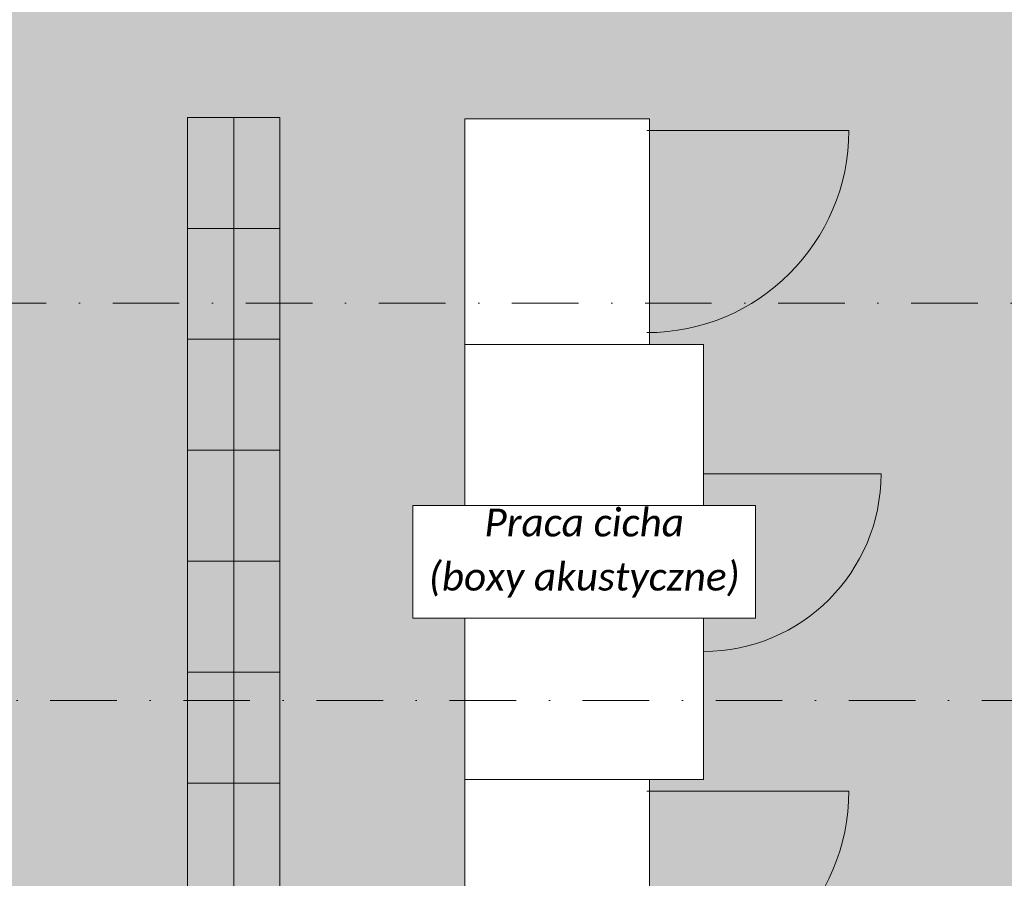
# Model space of a CAD drawing. Header units: millimetres. Extents: x 7523222 to 7678971, y 5352079 to 5786624.
# Tile 38 of 92: x 7558084 to 7563411, y 5766804 to 5771447. Entities that reach past the tile are written whole.
import ezdxf
from ezdxf.enums import TextEntityAlignment as Align

# ---------------------------------------------------------------- set-up
doc = ezdxf.new("R2010")
doc.units = ezdxf.units.MM
doc.header["$MEASUREMENT"] = 0
doc.linetypes.add('Kropki i Kreski', pattern=[720, 360, -180, 0, -180])
doc.linetypes.add('Wipeout_Contour', pattern=[1000, 0, -1000])
for name, color, linetype in [('840-G Znaczniki PB', 7, 'Continuous'), ('Nowe_2025-08-14 Strefy', 7, 'Continuous'), ('Nowe_299-A Wymiary opisy PB', 7, 'Continuous'), ('Nowe_320-W Umeblowanie', 7, 'Continuous'), ('Nowe_410-K Osie', 7, 'Continuous')]:
    doc.layers.add(name, color=color, linetype=linetype)
for name, color, linetype, lineweight, true_color in [('840-G Znaczniki PB_Nr_pióra__85', 7, 'Continuous', 13, 0x80c2ff), ('Nowe_2025-08-14 Strefy_Nr_pióra__234', 7, 'Continuous', 0, 0xe8e8e8), ('Nowe_299-A Wymiary opisy PB_Nr_pióra__45', 7, 'Continuous', 15, 0x40a5ff), ('Nowe_299-A Wymiary opisy PB_Nr_pióra__85', 7, 'Continuous', 13, 0x80c2ff), ('Nowe_410-K Osie_Nr_pióra__5', 7, 'Continuous', 13, 0x40a5ff)]:
    doc.layers.add(name, color=color, linetype=linetype, lineweight=lineweight, true_color=true_color)
for name, color, linetype, lineweight in [('Nowe_2025-08-18 Opis stref_Nr_pióra__1', 7, 'Continuous', 13), ('Nowe_299-A Wymiary opisy PB_Nr_pióra__6', 5, 'Continuous', 13), ('Nowe_320-W Umeblowanie_Nr_pióra__2', 8, 'Continuous', 13), ('Nowe_410-K Osie_Nr_pióra__1', 7, 'Continuous', 13)]:
    doc.layers.add(name, color=color, linetype=linetype, lineweight=lineweight)
doc.styles.add('STYL_AUTOMATYCZNY_2', font='arial.ttf')
doc.styles.add('STYL_AUTOMATYCZNY_3', font='arial.ttf')
doc.styles.add('STYL_AUTOMATYCZNY_4', font='calibri.ttf')
doc.dimstyles.new('STYL_AUTOMATYCZNY__1', dxfattribs={"dimtxt": 200, "dimasz": 95, "dimexe": 0.18, "dimexo": 0.0625, "dimgap": 0, "dimtad": 1, "dimdec": 1, "dimlfac": 0.1, "dimzin": 0, "dimdsep": 46, "dimtxsty": 'STYL_AUTOMATYCZNY_2', "dimblk": 'ARROWHEAD_2', "dimblk1": 'ARROWHEAD_2', "dimblk2": 'ARROWHEAD_2', "dimcen": 0.09, "dimclrd": 256, "dimclre": 256, "dimclrt": 5, "dimadec": 1, "dimazin": 0, "dimtfac": 1, "dimtdec": 4, "dimtmove": 0, "dimatfit": 3, "dimfxl": 0, "dimtolj": 1, "dimtzin": 0, "dimarcsym": 0})
doc.dimstyles.new('STYL_AUTOMATYCZNY__2', dxfattribs={"dimtxt": 200, "dimasz": 95, "dimexe": 0.18, "dimexo": 0.0625, "dimgap": 0, "dimtad": 1, "dimtih": 1, "dimtoh": 1, "dimdec": 1, "dimlfac": 0.1, "dimzin": 0, "dimdsep": 46, "dimtxsty": 'STYL_AUTOMATYCZNY_2', "dimblk": 'ARROWHEAD_2', "dimblk1": 'ARROWHEAD_2', "dimblk2": 'ARROWHEAD_2', "dimcen": 0.09, "dimclrd": 256, "dimclre": 256, "dimclrt": 5, "dimadec": 1, "dimazin": 0, "dimtfac": 1, "dimtdec": 4, "dimtmove": 0, "dimatfit": 3, "dimfxl": 0, "dimtolj": 1, "dimtzin": 0, "dimarcsym": 0})

# ---------------------------------------------------------------- blocks, each defined once
blk = doc.blocks.new('Biblioteka__8', base_point=(7556690.6, 5767524.6))
at = {"color": 254, "linetype": 'Wipeout_Contour', "lineweight": 0, "ltscale": 123630718.2130608}
blk.add_wipeout([(7547543, 5764885.4), (7559957.3, 5761392.5), (7560014.5, 5761595.8), (7563422.9, 5765680.5), (7569072.9, 5765680.5), (7569070.3, 5773058.8), (7565093.2, 5773058.8), (7565093.2, 5776112.5), (7563676.7, 5776112.5), (7563676.7, 5773058.8), (7551520.5, 5773058.8), (7549865, 5773043.1), (7547530.7, 5773043.1)], dxfattribs=at).dxf.layer = 'Nowe_2025-08-14 Strefy'
at = {"layer": 'Nowe_2025-08-14 Strefy_Nr_pióra__234', "linetype": 'Continuous', "lineweight": 0, "true_color": 0xe8e8e8}
h = blk.add_hatch(dxfattribs=at)
h.set_pattern_fill('Posadzka_z_cegieł_na_rąb', color=254, style=0, pattern_type=2)
h.set_pattern_definition([(0, (7555240.84, 5769835.6), (0, 499.98), [333.32, -166.66]), (0, (7555157.5, 5769918.94), (0, 499.98), [333.32, -166.66]), (0, (7555074.2, 5770002.27), (0, 499.98), [333.32, -166.66]), (0, (7554990.85, 5770085.6), (0, 499.98), [333.32, -166.66]), (0, (7554907.5, 5770168.93), (0, 499.98), [333.32, -166.66]), (0, (7554824.2, 5770252.26), (0, 499.98), [333.32, -166.66]), (90, (7555490.83, 5769835.6), (-499.98, 0), [333.32, -166.66]), (90, (7555407.5, 5769918.94), (-499.98, 0), [333.32, -166.66]), (90, (7555324.17, 5770002.27), (-499.98, 0), [333.32, -166.66]), (90, (7555240.84, 5770085.6), (-499.98, 0), [333.32, -166.66]), (90, (7555157.5, 5770168.93), (-499.98, 0), [333.32, -166.66]), (90, (7555074.2, 5770252.26), (-499.98, 0), [333.32, -166.66])])
h.paths.add_polyline_path([(7547543, 5764885.4), (7559957.3, 5761392.5), (7560014.5, 5761595.8), (7563422.9, 5765680.5), (7569072.9, 5765680.5), (7569070.3, 5773058.8), (7565093.2, 5773058.8), (7565093.2, 5776112.5), (7563676.7, 5776112.5), (7563676.7, 5773058.8), (7551520.5, 5773058.8), (7549865, 5773043.1), (7547530.7, 5773043.1)])
blk = doc.blocks.new('Framery One[32]', base_point=(7561492.1, 5766118.6))
at = {"color": 254, "linetype": 'Wipeout_Contour', "lineweight": 0, "ltscale": 38036563.69998574}
blk.add_wipeout([(7561492.1, 5766118.6), (7561492.1, 5767338.6), (7560492.1, 5767338.6), (7560492.1, 5766118.6)], dxfattribs=at).dxf.layer = 'Nowe_320-W Umeblowanie'
at = {"layer": 'Nowe_320-W Umeblowanie_Nr_pióra__2', "color": 8, "linetype": 'Continuous', "lineweight": 13}
blk.add_line((7561477.1, 5767275.2), (7562569.7, 5767275.2), dxfattribs=at)
at = {"layer": 'Nowe_320-W Umeblowanie_Nr_pióra__2', "color": 8, "linetype": 'Continuous', "lineweight": 13, "flags": 128}
blk.add_lwpolyline([(7561492.1, 5766118.6), (7561492.1, 5767338.6), (7560492.1, 5767338.6), (7560492.1, 5766118.6)], close=True, dxfattribs=at)
at = {"layer": 'Nowe_320-W Umeblowanie_Nr_pióra__2', "color": 8, "linetype": 'Continuous', "lineweight": 13}
blk.add_arc((7561477.1, 5767275.2), 1092.6, 270, 0, dxfattribs=at)
blk = doc.blocks.new('Framery Four[33]', base_point=(7561784.1, 5767338.6))
at = {"color": 254, "linetype": 'Wipeout_Contour', "lineweight": 0, "ltscale": 38041360.98659564}
blk.add_wipeout([(7561784.1, 5767338.6), (7561784.1, 5769690.6), (7560492.1, 5769690.6), (7560492.1, 5767338.6)], dxfattribs=at).dxf.layer = 'Nowe_320-W Umeblowanie'
at = {"layer": 'Nowe_320-W Umeblowanie_Nr_pióra__2', "color": 8, "linetype": 'Continuous', "lineweight": 13}
blk.add_line((7561784.1, 5768990.6), (7562744.1, 5768990.6), dxfattribs=at)
at = {"layer": 'Nowe_320-W Umeblowanie_Nr_pióra__2', "color": 8, "linetype": 'Continuous', "lineweight": 13, "flags": 128}
blk.add_lwpolyline([(7561784.1, 5767338.6), (7561784.1, 5769690.6), (7560492.1, 5769690.6), (7560492.1, 5767338.6)], close=True, dxfattribs=at)
at = {"layer": 'Nowe_320-W Umeblowanie_Nr_pióra__2', "color": 8, "linetype": 'Continuous', "lineweight": 13}
blk.add_arc((7561784.1, 5768990.6), 960, 270, 0, dxfattribs=at)
blk = doc.blocks.new('Framery One[34]', base_point=(7561492.1, 5769690.6))
at = {"color": 254, "linetype": 'Wipeout_Contour', "lineweight": 0, "ltscale": 38045230.21874052}
blk.add_wipeout([(7561492.1, 5769690.6), (7561492.1, 5770910.6), (7560492.1, 5770910.6), (7560492.1, 5769690.6)], dxfattribs=at).dxf.layer = 'Nowe_320-W Umeblowanie'
at = {"layer": 'Nowe_320-W Umeblowanie_Nr_pióra__2', "color": 8, "linetype": 'Continuous', "lineweight": 13}
blk.add_line((7561477.1, 5770847.2), (7562569.7, 5770847.2), dxfattribs=at)
at = {"layer": 'Nowe_320-W Umeblowanie_Nr_pióra__2', "color": 8, "linetype": 'Continuous', "lineweight": 13, "flags": 128}
blk.add_lwpolyline([(7561492.1, 5769690.6), (7561492.1, 5770910.6), (7560492.1, 5770910.6), (7560492.1, 5769690.6)], close=True, dxfattribs=at)
at = {"layer": 'Nowe_320-W Umeblowanie_Nr_pióra__2', "color": 8, "linetype": 'Continuous', "lineweight": 13}
blk.add_arc((7561477.1, 5770847.2), 1092.6, 270, 0, dxfattribs=at)
blk = doc.blocks.new('Standardowy znacznik osi[36]', base_point=(7571131, 5767765.5))
at = {"layer": 'Nowe_410-K Osie_Nr_pióra__5', "color": 161, "linetype": 'Kropki i Kreski', "lineweight": 13, "true_color": 0x40a5ff}
blk.add_line((7570131, 5767765.5), (7535691.1, 5767765.5), dxfattribs=at)
at = {"layer": 'Nowe_410-K Osie_Nr_pióra__1', "color": 7, "lineweight": 13, "style": 'STYL_AUTOMATYCZNY_3'}
for tag, p in [('AC_MarkerText_1_1', (7534291.1, 5767940.5)), ('AC_MarkerText_1_0', (7571531, 5767940.5))]:
    blk.add_attdef(tag, text='', height=350, dxfattribs=at).set_placement(p, align=Align.TOP_CENTER)
blk = doc.blocks.new('Regał 01 27[77]', base_point=(7559242.1, 5768518.6))
at = {"layer": 'Nowe_320-W Umeblowanie', "linetype": 'Continuous', "lineweight": 0, "true_color": 0xffffff}
blk.add_hatch(color=7, dxfattribs=at).paths.add_polyline_path([(7559242.1, 5768518.6), (7558992.1, 5768518.6), (7558992.1, 5767318.6), (7559242.1, 5767318.6)])
at = {"layer": 'Nowe_320-W Umeblowanie_Nr_pióra__2', "color": 8, "linetype": 'Continuous', "lineweight": 13}
blk.add_line((7559242.1, 5767918.6), (7558992.1, 5767918.6), dxfattribs=at)
at = {"layer": 'Nowe_320-W Umeblowanie_Nr_pióra__2', "color": 8, "linetype": 'Continuous', "lineweight": 13, "flags": 128}
blk.add_lwpolyline([(7559242.1, 5768518.6), (7559242.1, 5767318.6), (7558992.1, 5767318.6), (7558992.1, 5768518.6)], close=True, dxfattribs=at)
blk = doc.blocks.new('Regał 01 27[78]', base_point=(7559492.1, 5768518.6))
at = {"layer": 'Nowe_320-W Umeblowanie', "linetype": 'Continuous', "lineweight": 0, "true_color": 0xffffff}
blk.add_hatch(color=7, dxfattribs=at).paths.add_polyline_path([(7559492.1, 5768518.6), (7559242.1, 5768518.6), (7559242.1, 5767318.6), (7559492.1, 5767318.6)])
at = {"layer": 'Nowe_320-W Umeblowanie_Nr_pióra__2', "color": 8, "linetype": 'Continuous', "lineweight": 13}
blk.add_line((7559492.1, 5767918.6), (7559242.1, 5767918.6), dxfattribs=at)
at = {"layer": 'Nowe_320-W Umeblowanie_Nr_pióra__2', "color": 8, "linetype": 'Continuous', "lineweight": 13, "flags": 128}
blk.add_lwpolyline([(7559492.1, 5768518.6), (7559492.1, 5767318.6), (7559242.1, 5767318.6), (7559242.1, 5768518.6)], close=True, dxfattribs=at)
blk = doc.blocks.new('Regał 01 27[79]', base_point=(7559242.1, 5769718.6))
at = {"layer": 'Nowe_320-W Umeblowanie', "linetype": 'Continuous', "lineweight": 0, "true_color": 0xffffff}
blk.add_hatch(color=7, dxfattribs=at).paths.add_polyline_path([(7559242.1, 5769718.6), (7558992.1, 5769718.6), (7558992.1, 5768518.6), (7559242.1, 5768518.6)])
at = {"layer": 'Nowe_320-W Umeblowanie_Nr_pióra__2', "color": 8, "linetype": 'Continuous', "lineweight": 13}
blk.add_line((7559242.1, 5769118.6), (7558992.1, 5769118.6), dxfattribs=at)
at = {"layer": 'Nowe_320-W Umeblowanie_Nr_pióra__2', "color": 8, "linetype": 'Continuous', "lineweight": 13, "flags": 128}
blk.add_lwpolyline([(7559242.1, 5769718.6), (7559242.1, 5768518.6), (7558992.1, 5768518.6), (7558992.1, 5769718.6)], close=True, dxfattribs=at)
blk = doc.blocks.new('Regał 01 27[80]', base_point=(7559492.1, 5769718.6))
at = {"layer": 'Nowe_320-W Umeblowanie', "linetype": 'Continuous', "lineweight": 0, "true_color": 0xffffff}
blk.add_hatch(color=7, dxfattribs=at).paths.add_polyline_path([(7559492.1, 5769718.6), (7559242.1, 5769718.6), (7559242.1, 5768518.6), (7559492.1, 5768518.6)])
at = {"layer": 'Nowe_320-W Umeblowanie_Nr_pióra__2', "color": 8, "linetype": 'Continuous', "lineweight": 13}
blk.add_line((7559492.1, 5769118.6), (7559242.1, 5769118.6), dxfattribs=at)
at = {"layer": 'Nowe_320-W Umeblowanie_Nr_pióra__2', "color": 8, "linetype": 'Continuous', "lineweight": 13, "flags": 128}
blk.add_lwpolyline([(7559492.1, 5769718.6), (7559492.1, 5768518.6), (7559242.1, 5768518.6), (7559242.1, 5769718.6)], close=True, dxfattribs=at)
blk = doc.blocks.new('Regał 01 27[81]', base_point=(7559242.1, 5770918.6))
at = {"layer": 'Nowe_320-W Umeblowanie', "linetype": 'Continuous', "lineweight": 0, "true_color": 0xffffff}
blk.add_hatch(color=7, dxfattribs=at).paths.add_polyline_path([(7559242.1, 5770918.6), (7558992.1, 5770918.6), (7558992.1, 5769718.6), (7559242.1, 5769718.6)])
at = {"layer": 'Nowe_320-W Umeblowanie_Nr_pióra__2', "color": 8, "linetype": 'Continuous', "lineweight": 13}
blk.add_line((7559242.1, 5770318.6), (7558992.1, 5770318.6), dxfattribs=at)
at = {"layer": 'Nowe_320-W Umeblowanie_Nr_pióra__2', "color": 8, "linetype": 'Continuous', "lineweight": 13, "flags": 128}
blk.add_lwpolyline([(7559242.1, 5770918.6), (7559242.1, 5769718.6), (7558992.1, 5769718.6), (7558992.1, 5770918.6)], close=True, dxfattribs=at)
blk = doc.blocks.new('Regał 01 27[82]', base_point=(7559492.1, 5770918.6))
at = {"layer": 'Nowe_320-W Umeblowanie', "linetype": 'Continuous', "lineweight": 0, "true_color": 0xffffff}
blk.add_hatch(color=7, dxfattribs=at).paths.add_polyline_path([(7559492.1, 5770918.6), (7559242.1, 5770918.6), (7559242.1, 5769718.6), (7559492.1, 5769718.6)])
at = {"layer": 'Nowe_320-W Umeblowanie_Nr_pióra__2', "color": 8, "linetype": 'Continuous', "lineweight": 13}
blk.add_line((7559492.1, 5770318.6), (7559242.1, 5770318.6), dxfattribs=at)
at = {"layer": 'Nowe_320-W Umeblowanie_Nr_pióra__2', "color": 8, "linetype": 'Continuous', "lineweight": 13, "flags": 128}
blk.add_lwpolyline([(7559492.1, 5770918.6), (7559492.1, 5769718.6), (7559242.1, 5769718.6), (7559242.1, 5770918.6)], close=True, dxfattribs=at)
blk = doc.blocks.new('Regał 01 27[83]', base_point=(7559242.1, 5767318.6))
at = {"layer": 'Nowe_320-W Umeblowanie', "linetype": 'Continuous', "lineweight": 0, "true_color": 0xffffff}
blk.add_hatch(color=7, dxfattribs=at).paths.add_polyline_path([(7559242.1, 5767318.6), (7558992.1, 5767318.6), (7558992.1, 5766118.6), (7559242.1, 5766118.6)])
at = {"layer": 'Nowe_320-W Umeblowanie_Nr_pióra__2', "color": 8, "linetype": 'Continuous', "lineweight": 13}
blk.add_line((7559242.1, 5766718.6), (7558992.1, 5766718.6), dxfattribs=at)
at = {"layer": 'Nowe_320-W Umeblowanie_Nr_pióra__2', "color": 8, "linetype": 'Continuous', "lineweight": 13, "flags": 128}
blk.add_lwpolyline([(7559242.1, 5767318.6), (7559242.1, 5766118.6), (7558992.1, 5766118.6), (7558992.1, 5767318.6)], close=True, dxfattribs=at)
blk = doc.blocks.new('Regał 01 27[84]', base_point=(7559492.1, 5767318.6))
at = {"layer": 'Nowe_320-W Umeblowanie', "linetype": 'Continuous', "lineweight": 0, "true_color": 0xffffff}
blk.add_hatch(color=7, dxfattribs=at).paths.add_polyline_path([(7559492.1, 5767318.6), (7559242.1, 5767318.6), (7559242.1, 5766118.6), (7559492.1, 5766118.6)])
at = {"layer": 'Nowe_320-W Umeblowanie_Nr_pióra__2', "color": 8, "linetype": 'Continuous', "lineweight": 13}
blk.add_line((7559492.1, 5766718.6), (7559242.1, 5766718.6), dxfattribs=at)
at = {"layer": 'Nowe_320-W Umeblowanie_Nr_pióra__2', "color": 8, "linetype": 'Continuous', "lineweight": 13, "flags": 128}
blk.add_lwpolyline([(7559492.1, 5767318.6), (7559492.1, 5766118.6), (7559242.1, 5766118.6), (7559242.1, 5767318.6)], close=True, dxfattribs=at)
blk = doc.blocks.new('*D278', base_point=(6982742.1, 5361781.8))
at = {"layer": 'Nowe_299-A Wymiary opisy PB_Nr_pióra__45', "color": 161, "linetype": 'Continuous', "lineweight": 15, "true_color": 0x40a5ff}
for p, q in [((7524916.3, 5758993), (7524844.1, 5758868)), ((7569194.2, 5758868), (7569266.4, 5758993))]:
    blk.add_line(p, q, dxfattribs=at)
at = {"layer": 'Nowe_299-A Wymiary opisy PB_Nr_pióra__85', "color": 151, "linetype": 'Continuous', "lineweight": 13, "true_color": 0x80c2ff}
for p, q in [((7524880.2, 5758836.7), (7524880.2, 5759024.2)), ((7569230.3, 5758836.7), (7569230.3, 5759024.2)), ((7524819, 5758930.5), (7524880.2, 5758930.5)), ((7524880.2, 5758930.5), (7569230.3, 5758930.5)), ((7569230.3, 5758930.5), (7569291.4, 5758930.5))]:
    blk.add_line(p, q, dxfattribs=at)
at = {"layer": 'Nowe_299-A Wymiary opisy PB_Nr_pióra__6', "color": 5, "lineweight": 13, "insert": (7546712, 5758970.5), "char_height": 200, "attachment_point": 7, "style": 'STYL_AUTOMATYCZNY_2'}
blk.add_mtext('\\A1;{\\pql;\\fArial|b0|i0|c238|p0;\\W1.000000;4\xa0435}', dxfattribs=at)
blk = doc.blocks.new('ARROWHEAD_2')
at = {"color": 0, "linetype": 'Continuous', "lineweight": 0}
for p, q in [((-0.378, -0.655), (0.378, 0.655)), ((0, 0), (-1, 0))]:
    blk.add_line(p, q, dxfattribs=at)
blk = doc.blocks.new('*D301', base_point=(6982742.1, 5361781.8))
at = {"layer": 'Nowe_299-A Wymiary opisy PB_Nr_pióra__45', "color": 161, "linetype": 'Continuous', "lineweight": 15, "true_color": 0x40a5ff}
for p, q in [((7557596.5, 5781305.8), (7557524.3, 5781180.8)), ((7563596.8, 5781305.8), (7563524.7, 5781180.8))]:
    blk.add_line(p, q, dxfattribs=at)
at = {"layer": 'Nowe_299-A Wymiary opisy PB_Nr_pióra__85', "color": 151, "linetype": 'Continuous', "lineweight": 13, "true_color": 0x80c2ff}
for p, q in [((7557560.4, 5781149.5), (7557560.4, 5781337)), ((7563560.7, 5781149.5), (7563560.7, 5781337)), ((7557560.4, 5781243.3), (7563560.7, 5781243.3))]:
    blk.add_line(p, q, dxfattribs=at)
at = {"layer": 'Nowe_299-A Wymiary opisy PB_Nr_pióra__6', "color": 5, "lineweight": 13, "insert": (7560331.7, 5781283.3), "char_height": 200, "attachment_point": 7, "style": 'STYL_AUTOMATYCZNY_2'}
blk.add_mtext('\\A1;{\\pql;\\fArial|b0|i0|c238|p0;\\W1.000000;600}', dxfattribs=at)
blk = doc.blocks.new('*D303', base_point=(6982742.1, 5361781.8))
at = {"layer": 'Nowe_299-A Wymiary opisy PB_Nr_pióra__45', "color": 161, "linetype": 'Continuous', "lineweight": 15, "true_color": 0x40a5ff}
for p, q in [((7524916.3, 5780885.3), (7524844.1, 5780760.3)), ((7569194.2, 5780760.3), (7569266.4, 5780885.3))]:
    blk.add_line(p, q, dxfattribs=at)
at = {"layer": 'Nowe_299-A Wymiary opisy PB_Nr_pióra__85', "color": 151, "linetype": 'Continuous', "lineweight": 13, "true_color": 0x80c2ff}
for p, q in [((7524880.2, 5780729.1), (7524880.2, 5780916.6)), ((7569230.3, 5780729.1), (7569230.3, 5780916.6)), ((7524819, 5780822.8), (7524880.2, 5780822.8)), ((7524880.2, 5780822.8), (7569230.3, 5780822.8)), ((7569230.3, 5780822.8), (7569291.4, 5780822.8))]:
    blk.add_line(p, q, dxfattribs=at)
at = {"layer": 'Nowe_299-A Wymiary opisy PB_Nr_pióra__6', "color": 5, "lineweight": 13, "insert": (7546712, 5780862.8), "char_height": 200, "attachment_point": 7, "style": 'STYL_AUTOMATYCZNY_2'}
blk.add_mtext('\\A1;{\\pql;\\fArial|b0|i0|c238|p0;\\W1.000000;4\xa0435}', dxfattribs=at)
blk = doc.blocks.new('*D307', base_point=(6982742.1, 5361781.8))
at = {"layer": 'Nowe_299-A Wymiary opisy PB_Nr_pióra__45', "color": 161, "linetype": 'Continuous', "lineweight": 15, "true_color": 0x40a5ff}
for p, q in [((7545596, 5780443.6), (7545523.8, 5780318.6)), ((7569194.2, 5780318.6), (7569266.4, 5780443.6))]:
    blk.add_line(p, q, dxfattribs=at)
at = {"layer": 'Nowe_299-A Wymiary opisy PB_Nr_pióra__85', "color": 151, "linetype": 'Continuous', "lineweight": 13, "true_color": 0x80c2ff}
for p, q in [((7545559.9, 5780287.4), (7545559.9, 5780474.9)), ((7569230.3, 5780287.4), (7569230.3, 5780474.9)), ((7545559.9, 5780381.1), (7569230.3, 5780381.1)), ((7569230.3, 5780381.1), (7569291.4, 5780381.1))]:
    blk.add_line(p, q, dxfattribs=at)
at = {"layer": 'Nowe_299-A Wymiary opisy PB_Nr_pióra__6', "color": 5, "lineweight": 13, "insert": (7557051.9, 5780421.1), "char_height": 200, "attachment_point": 7, "style": 'STYL_AUTOMATYCZNY_2'}
blk.add_mtext('\\A1;{\\pql;\\fArial|b0|i0|c238|p0;\\W1.000000;2\xa0367}', dxfattribs=at)
blk = doc.blocks.new('*D312', base_point=(6982742.1, 5361781.8))
at = {"layer": 'Nowe_299-A Wymiary opisy PB_Nr_pióra__45', "color": 161, "linetype": 'Continuous', "lineweight": 15, "true_color": 0x40a5ff}
for p, q in [((7545596.5, 5780001.9), (7545524.3, 5779876.9)), ((7563596.8, 5780001.9), (7563524.7, 5779876.9))]:
    blk.add_line(p, q, dxfattribs=at)
at = {"layer": 'Nowe_299-A Wymiary opisy PB_Nr_pióra__85', "color": 151, "linetype": 'Continuous', "lineweight": 13, "true_color": 0x80c2ff}
for p, q in [((7545560.4, 5779845.6), (7545560.4, 5780033.1)), ((7563560.7, 5779845.6), (7563560.7, 5780033.1)), ((7545560.4, 5779939.4), (7563560.7, 5779939.4))]:
    blk.add_line(p, q, dxfattribs=at)
at = {"layer": 'Nowe_299-A Wymiary opisy PB_Nr_pióra__6', "color": 5, "lineweight": 13, "insert": (7554217.4, 5779979.4), "char_height": 200, "attachment_point": 7, "style": 'STYL_AUTOMATYCZNY_2'}
blk.add_mtext('\\A1;{\\pql;\\fArial|b0|i0|c238|p0;\\W1.000000;1\xa0800}', dxfattribs=at)
blk = doc.blocks.new('*D316', base_point=(6982742.1, 5361781.8))
at = {"layer": 'Nowe_299-A Wymiary opisy PB_Nr_pióra__45', "color": 161, "linetype": 'Continuous', "lineweight": 15, "true_color": 0x40a5ff}
for p, q in [((7534815.3, 5767801.6), (7534940.3, 5767729.5)), ((7534815.3, 5760571.7), (7534940.3, 5760499.5))]:
    blk.add_line(p, q, dxfattribs=at)
at = {"layer": 'Nowe_299-A Wymiary opisy PB_Nr_pióra__85', "color": 151, "linetype": 'Continuous', "lineweight": 13, "true_color": 0x80c2ff}
for p, q in [((7534971.5, 5767765.5), (7534784, 5767765.5)), ((7534877.8, 5760535.6), (7534877.8, 5767765.5)), ((7534971.5, 5760535.6), (7534784, 5760535.6)), ((7534877.8, 5760474.5), (7534877.8, 5760535.6))]:
    blk.add_line(p, q, dxfattribs=at)
at = {"layer": 'Nowe_299-A Wymiary opisy PB_Nr_pióra__6', "color": 5, "lineweight": 13, "insert": (7534837.8, 5763921.8), "char_height": 200, "attachment_point": 7, "rotation": 90, "style": 'STYL_AUTOMATYCZNY_2'}
blk.add_mtext('\\A1;{\\pql;\\fArial|b0|i0|c238|p0;\\W1.000000;723}', dxfattribs=at)
blk = doc.blocks.new('*D317', base_point=(6982742.1, 5361781.8))
at = {"layer": 'Nowe_299-A Wymiary opisy PB_Nr_pióra__45', "color": 161, "linetype": 'Continuous', "lineweight": 15, "true_color": 0x40a5ff}
for p, q in [((7534815.3, 5773211.9), (7534940.3, 5773139.7)), ((7534815.3, 5767801.6), (7534940.3, 5767729.5))]:
    blk.add_line(p, q, dxfattribs=at)
at = {"layer": 'Nowe_299-A Wymiary opisy PB_Nr_pióra__85', "color": 151, "linetype": 'Continuous', "lineweight": 13, "true_color": 0x80c2ff}
for p, q in [((7534971.5, 5773175.8), (7534784, 5773175.8)), ((7534877.8, 5767765.5), (7534877.8, 5773175.8)), ((7534971.5, 5767765.5), (7534784, 5767765.5))]:
    blk.add_line(p, q, dxfattribs=at)
at = {"layer": 'Nowe_299-A Wymiary opisy PB_Nr_pióra__6', "color": 5, "lineweight": 13, "insert": (7534837.8, 5770241.9), "char_height": 200, "attachment_point": 7, "rotation": 90, "style": 'STYL_AUTOMATYCZNY_2'}
blk.add_mtext('\\A1;{\\pql;\\fArial|b0|i0|c238|p0;\\W1.000000;541}', dxfattribs=at)
blk = doc.blocks.new('*D319', base_point=(6982742.1, 5361781.8))
at = {"layer": 'Nowe_299-A Wymiary opisy PB_Nr_pióra__45', "color": 161, "linetype": 'Continuous', "lineweight": 15, "true_color": 0x40a5ff}
for p, q in [((7535428, 5779409.5), (7535303, 5779481.7)), ((7535303, 5760261.7), (7535428, 5760189.5))]:
    blk.add_line(p, q, dxfattribs=at)
at = {"layer": 'Nowe_299-A Wymiary opisy PB_Nr_pióra__85', "color": 151, "linetype": 'Continuous', "lineweight": 13, "true_color": 0x80c2ff}
for p, q in [((7535365.5, 5779445.6), (7535365.5, 5779506.7)), ((7535459.3, 5779445.6), (7535271.8, 5779445.6)), ((7535365.5, 5760225.6), (7535365.5, 5779445.6)), ((7535459.3, 5760225.6), (7535271.8, 5760225.6)), ((7535365.5, 5760164.5), (7535365.5, 5760225.6))]:
    blk.add_line(p, q, dxfattribs=at)
at = {"layer": 'Nowe_299-A Wymiary opisy PB_Nr_pióra__6', "color": 5, "lineweight": 13, "insert": (7535325.5, 5769492.4), "char_height": 200, "attachment_point": 7, "rotation": 90, "style": 'STYL_AUTOMATYCZNY_2'}
blk.add_mtext('\\A1;{\\pql;\\fArial|b0|i0|c238|p0;\\W1.000000;1\xa0922}', dxfattribs=at)
blk = doc.blocks.new('Płaszczyzna odcinająca_1', base_point=(7523622.4, 5769914.4))
at = {"layer": '840-G Znaczniki PB_Nr_pióra__85', "color": 151, "linetype": 'Kropki i Kreski', "lineweight": 13, "true_color": 0x80c2ff}
blk.add_line((7524022.4, 5769914.4), (7569415.5, 5769914.4), dxfattribs=at)

msp = doc.modelspace()

# ---------------------------------------------------------------- block references
at = {"layer": 'Nowe_2025-08-14 Strefy', "color": 5, "linetype": 'Continuous', "lineweight": 13}
msp.add_blockref('Biblioteka__8', (7556690.63, 5767524.64), dxfattribs=at)

# ---------------------------------------------------------------- next in the draw order: block references
at = {"layer": 'Nowe_320-W Umeblowanie', "color": 8, "linetype": 'Continuous', "lineweight": 13}
for name, p in [('Regał 01 27[81]', (7559242.12, 5770918.61)), ('Regał 01 27[82]', (7559492.12, 5770918.61)), ('Regał 01 27[79]', (7559242.12, 5769718.61)), ('Regał 01 27[80]', (7559492.12, 5769718.61)), ('Regał 01 27[77]', (7559242.12, 5768518.61)), ('Regał 01 27[78]', (7559492.12, 5768518.61)), ('Regał 01 27[83]', (7559242.12, 5767318.61)), ('Regał 01 27[84]', (7559492.12, 5767318.61)), ('Framery One[32]', (7561492.12, 5766118.61))]:
    msp.add_blockref(name, p, dxfattribs=at)

# ---------------------------------------------------------------- next in the draw order: block references
msp.add_blockref('Framery Four[33]', (7561784.12, 5767338.61), dxfattribs=at)

# ---------------------------------------------------------------- next in the draw order: block references
msp.add_blockref('Framery One[34]', (7561492.12, 5769690.61), dxfattribs=at)
at = {"layer": 'Nowe_410-K Osie', "color": 8, "linetype": 'Continuous', "lineweight": 13}
msp.add_blockref('Standardowy znacznik osi[36]', (7571131, 5767765.54), dxfattribs=at)

# ---------------------------------------------------------------- next in the draw order: dimensions: what is measured, and where the dimension line sits
at = {"layer": 'Nowe_299-A Wymiary opisy PB', "color": 151, "linetype": 'Continuous', "lineweight": 13, "true_color": 0x80c2ff}
dim = msp.add_linear_dim(base=(7534877.77, 5767765.54), p1=(7571131, 5760535.61), p2=(7571131, 5767765.54), angle=90, dimstyle='STYL_AUTOMATYCZNY__1', dxfattribs=at)
dim.commit()
dim.dimension.update_dxf_attribs({"geometry": '*D316', "text_midpoint": (7534737.77, 5764150.06), "dimtype": 160, "text_rotation": 90})

# ---------------------------------------------------------------- next in the draw order: dimensions: what is measured, and where the dimension line sits
for base, p1, p2, picture, middle in [((7563560.74, 5781243.28), (7557560.37, 5758403.44), (7563560.74, 5758403.44), '*D301', (7560560.05, 5781383.28)), ((7569230.3, 5780822.85), (7524880.17, 5779396.83), (7569230.3, 5760225.61), '*D303', (7547055.13, 5780962.85)), ((7569230.3, 5780381.12), (7545559.88, 5765440.75), (7569230.3, 5760225.61), '*D307', (7557394.99, 5780521.12)), ((7563560.74, 5779939.4), (7545560.43, 5765440.72), (7563560.74, 5760225.61), '*D312', (7554560.48, 5780079.4)), ((7569230.3, 5758930.48), (7524880.17, 5779396.83), (7569230.3, 5760225.61), '*D278', (7547055.13, 5759070.48))]:
    dim = msp.add_linear_dim(base=base, p1=p1, p2=p2, dimstyle='STYL_AUTOMATYCZNY__2', dxfattribs=at)
    dim.commit()
    dim.dimension.update_dxf_attribs({"geometry": picture, "text_midpoint": middle, "dimtype": 160})
for base, p1, p2, picture, middle in [((7535365.51, 5779445.61), (7569230.3, 5760225.61), (7569230.3, 5779445.61), '*D319', (7535225.51, 5769835.5)), ((7534877.77, 5773175.82), (7571131, 5767765.54), (7571131, 5773175.82), '*D317', (7534737.77, 5770470.17))]:
    dim = msp.add_linear_dim(base=base, p1=p1, p2=p2, angle=90, dimstyle='STYL_AUTOMATYCZNY__1', dxfattribs=at)
    dim.commit()
    dim.dimension.update_dxf_attribs({"geometry": picture, "text_midpoint": middle, "dimtype": 160, "text_rotation": 90})

# ---------------------------------------------------------------- next in the draw order: block references
at = {"layer": '840-G Znaczniki PB', "color": 151, "lineweight": 13, "true_color": 0x80c2ff}
msp.add_blockref('Płaszczyzna odcinająca_1', (7523622.38, 5769914.41), dxfattribs=at)

# ---------------------------------------------------------------- next in the draw order: wipeouts: each hides what was drawn before it
at = {"color": 7, "linetype": 'Continuous', "lineweight": 13, "ltscale": 47550778.7985725}
msp.add_wipeout([(7560210.54, 5768209.81), (7562065.7, 5768209.81), (7562065.7, 5768819.41), (7560210.54, 5768819.41)], dxfattribs=at).dxf.layer = 'Nowe_2025-08-18 Opis stref_Nr_pióra__1'

# ---------------------------------------------------------------- next in the draw order: linework, layer by layer
at = {"layer": 'Nowe_2025-08-18 Opis stref_Nr_pióra__1', "color": 7, "linetype": 'Continuous', "lineweight": 13, "flags": 128}
msp.add_lwpolyline([(7560210.54, 5768209.81), (7562065.7, 5768209.81), (7562065.7, 5768819.41), (7560210.54, 5768819.41), (7560210.54, 5768209.81)], close=True, dxfattribs=at)

# ---------------------------------------------------------------- next in the draw order: texts
at = {"layer": 'Nowe_2025-08-18 Opis stref_Nr_pióra__1', "color": 7, "linetype": 'Continuous', "lineweight": 13, "insert": (7561138.12, 5768802.66), "char_height": 150, "attachment_point": 2, "line_spacing_factor": 1.1705, "style": 'STYL_AUTOMATYCZNY_4'}
msp.add_mtext('\\A1;{\\pqc;\\fCalibri|b0|i1|c238|p0;\\W1.000000;Praca cicha \\P\\pqc;\\fCalibri|b0|i1|c238|p0;\\W1.000000;(boxy akustyczne)}', dxfattribs=at)

doc.saveas('drawing.dxf')
